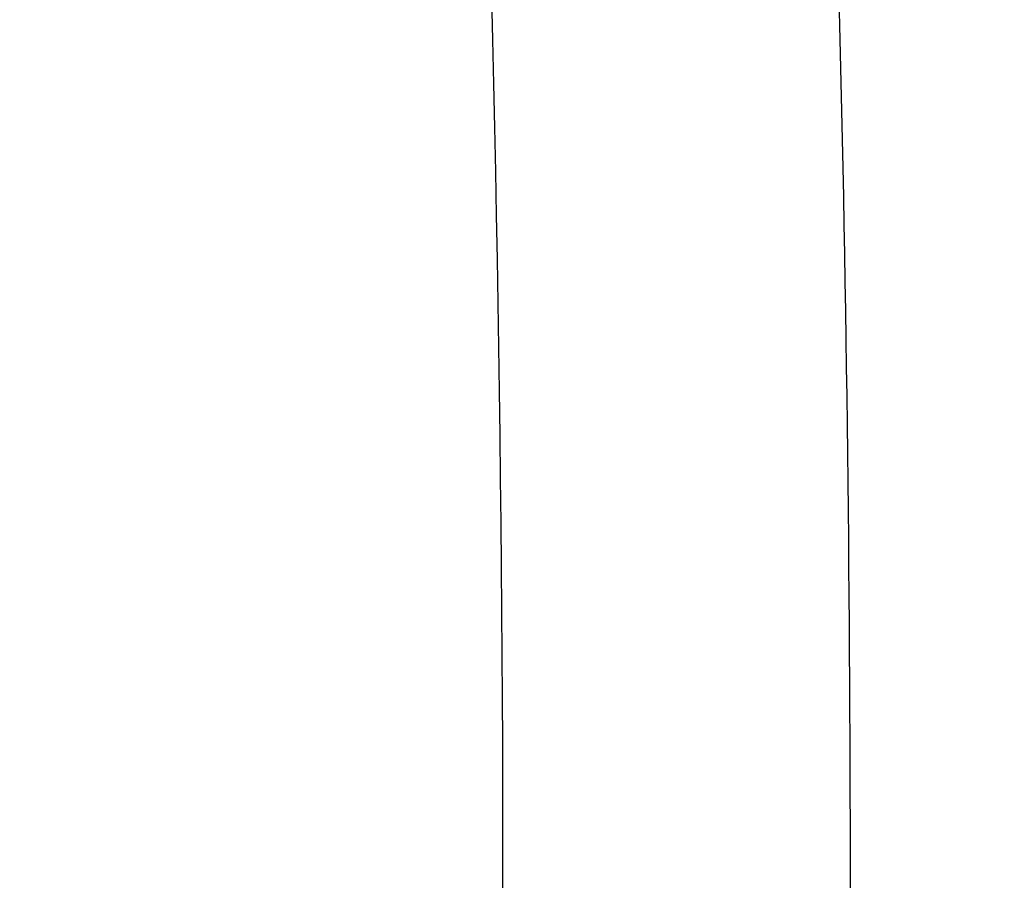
# Model space of a CAD drawing. Header units: millimetres. Extents: x 0 to 297, y 0 to 210.
# Tile 35 of 256: x 146.2165 to 146.2274, y 91.07027 to 91.0798. Entities that reach past the tile are written whole.
import ezdxf

# ---------------------------------------------------------------- set-up
doc = ezdxf.new("R2010")
doc.units = ezdxf.units.MM
doc.header["$LTSCALE"] = 16.335
doc.layers.get('0').update_dxf_attribs({"linetype": 'CONTINUOUS'})
for name, color, linetype in [('01_GLOBAL', 7, 'CONTINUOUS'), ('INTFCLR_1', 7, 'CONTINUOUS'), ('INTFCLR_144815', 7, 'CONTINUOUS')]:
    doc.layers.add(name, color=color, linetype=linetype)

msp = doc.modelspace()

# ---------------------------------------------------------------- linework, layer by layer
at = {"color": 7, "linetype": 'Continuous'}
msp.add_circle((146.8548034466, 92.13446435), 2.66, dxfattribs=at)
at = {"color": 9, "linetype": 'Continuous'}
msp.add_arc((146.8548034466, 92.13446435), 2.6259090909, 182.9674534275, 267.0325465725, dxfattribs=at)
at = {"layer": '01_GLOBAL', "color": 7, "linetype": 'Continuous'}
msp.add_circle((146.8548034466, 92.13446435), 2.695, dxfattribs=at)
at = {"layer": 'INTFCLR_1', "color": 6, "linetype": 'Continuous'}
for radius in [0.4224162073, 0.4014439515]:
    msp.add_arc((145.8396077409, 91.0702686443), radius, 270, 90.00000002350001, dxfattribs=at)
at = {"layer": 'INTFCLR_1', "color": 9, "linetype": 'Continuous'}
msp.add_arc((145.8396077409, 91.0702686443), 0.3860864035, 358.5013841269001, 1.4986159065, dxfattribs=at)
for points, knots in [([(146.215167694, 90.9396470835), (146.2159987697, 90.9419085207), (146.2176274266, 90.946474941), (146.2207305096, 90.9557355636), (146.2257654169, 90.97235802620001), (146.2304341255, 90.99186806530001), (146.2335169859, 91.0093050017), (146.2348129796, 91.0182086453), (146.2354818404, 91.02335838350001), (146.2370256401, 91.0362869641), (146.2386297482, 91.0583777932), (146.2383725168, 91.0844410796), (146.2371603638, 91.1013312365), (146.2363978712, 91.10913017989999), (146.2358364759, 91.11431722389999), (146.2341019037, 91.1283170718), (146.2301634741, 91.1507347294), (146.2244881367, 91.17262139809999), (146.2204287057, 91.18561168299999), (146.2189019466, 91.1902581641), (146.2165792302, 91.19710265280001), (146.2113391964, 91.2114121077), (146.2022901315, 91.2324139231), (146.191984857, 91.25225539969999), (146.1848007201, 91.2644679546), (146.1814430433, 91.2699042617), (146.1792124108, 91.2734478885), (146.1731796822, 91.2827676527), (146.1630706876, 91.2970711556), (146.1490288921, 91.31448381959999), (146.1371354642, 91.3275359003), (146.1288272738, 91.33587871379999), (146.1242335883, 91.3402958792), (146.1178598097, 91.34625301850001), (146.1089384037, 91.3540531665), (146.0992814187, 91.3616216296), (146.0931582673, 91.3659756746), (146.0901748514, 91.36797805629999), (146.0877179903, 91.3695554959), (146.0855301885, 91.370872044), (146.0836031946, 91.37188306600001), (146.0825200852, 91.3723860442), (146.0816575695, 91.37269367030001), (146.0810609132, 91.3728329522), (146.0805598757, 91.3727572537), (146.0804622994, 91.37228572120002), (146.0807027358, 91.3717645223), (146.0811202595, 91.37104224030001), (146.0817948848, 91.3701330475), (146.0826939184, 91.36902450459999), (146.0838249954, 91.3677243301), (146.0851758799, 91.36623182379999), (146.086740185, 91.3645487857), (146.0892045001, 91.3619398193), (146.0927127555, 91.3582725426), (146.0992604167, 91.35140180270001), (146.106411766, 91.3436935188), (146.1129263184, 91.3363261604), (146.1169531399, 91.331641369), (146.123428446, 91.3239507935), (146.1333417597, 91.31148785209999), (146.1463378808, 91.2933556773), (146.155744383, 91.27855323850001), (146.1619029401, 91.26801686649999), (146.1660815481, 91.2606062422), (146.1732904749, 91.2470796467), (146.1829180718, 91.22665319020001), (146.189559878, 91.2096229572), (146.192649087, 91.2007931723)], [0, 0, 0, 0, 0.0103790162, 0.0208837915, 0.0420711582, 0.08518389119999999, 0.1071959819, 0.1183353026, 0.1239410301, 0.1295663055, 0.1744258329, 0.2192337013, 0.2417180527, 0.2473539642, 0.2529903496, 0.2641931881, 0.3081223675, 0.3509244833, 0.3614867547, 0.3667496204, 0.3719934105, 0.3926231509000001, 0.4323812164, 0.470412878, 0.488854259, 0.4934078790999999, 0.4979383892, 0.5068921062, 0.5412323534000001, 0.5733304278, 0.6031976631, 0.6172528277, 0.6240454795, 0.630650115, 0.6548352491, 0.6750685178, 0.6834752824, 0.6871962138, 0.6905460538, 0.6960524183, 0.6981915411, 0.6999110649, 0.7012078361, 0.7020914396, 0.7026255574, 0.7031007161, 0.7038824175, 0.7050749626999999, 0.7066970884, 0.7087489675, 0.7112252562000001, 0.7141187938, 0.7174211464, 0.7211233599, 0.729578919, 0.7392839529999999, 0.762009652, 0.7748693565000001, 0.7816473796, 0.7886214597, 0.8181786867, 0.8502212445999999, 0.8846823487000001, 0.8936821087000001, 0.9027944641, 0.9213301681, 0.9597016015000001, 1, 1, 1, 1]), ([(146.0853256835, 91.3712686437), (146.0858354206, 91.3712685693), (146.0884302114, 91.37024205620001), (146.0914097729, 91.3684995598), (146.094679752, 91.36644225), (146.0977098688, 91.3644452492), (146.1039326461, 91.360106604), (146.1137472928, 91.3525690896), (146.1228234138, 91.3447983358), (146.1293077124, 91.3388643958), (146.1339781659, 91.33446754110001), (146.1424222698, 91.3261670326), (146.1545124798, 91.3131819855), (146.1687911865, 91.29585634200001), (146.1790766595, 91.28161812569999), (146.1852148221, 91.2723404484), (146.1874832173, 91.2688147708), (146.1908964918, 91.263408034), (146.1981971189, 91.2512666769), (146.2086731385, 91.2315369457), (146.2178781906, 91.21064109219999), (146.2232089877, 91.19640184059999), (146.2255710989, 91.18959322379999), (146.227123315, 91.18497242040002), (146.2312489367, 91.17205880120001), (146.2370185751, 91.1502981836), (146.2410247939, 91.1279970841), (146.242788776, 91.1140716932), (146.2433595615, 91.1089133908), (146.2441347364, 91.1011583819), (146.2453671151, 91.08436335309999), (146.2456287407, 91.058442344), (146.2439975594, 91.03647449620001), (146.2424282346, 91.02361998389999), (146.2417481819, 91.0184987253), (146.2404303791, 91.0096435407), (146.2372949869, 90.9922981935), (146.2325471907, 90.97289442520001), (146.2274296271, 90.95636879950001), (146.2242749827, 90.9471599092), (146.2226192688, 90.94261896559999), (146.2217743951, 90.9403701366)], [0, 0, 0, 0, 0.0031306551, 0.0166311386, 0.0214593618, 0.0268204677, 0.03892666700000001, 0.0680356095, 0.1027865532, 0.1122690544, 0.1220182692, 0.1421808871, 0.1849821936, 0.2309157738, 0.2799873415, 0.2927705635, 0.2992370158, 0.3057352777, 0.3320402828, 0.3862318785, 0.4428084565, 0.4721382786, 0.4795908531, 0.487069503, 0.5020757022, 0.562848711, 0.6251729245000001, 0.641061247, 0.6490543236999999, 0.6570463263, 0.6889269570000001, 0.7524525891, 0.8160592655, 0.8240370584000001, 0.8319876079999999, 0.8477879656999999, 0.8790177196, 0.9402188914, 0.9703170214, 0.9852457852, 1, 1, 1, 1]), ([(146.0853256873, 90.7692686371), (146.0851880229, 90.76926865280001), (146.0848509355, 90.76933511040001), (146.0848682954, 90.76994105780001), (146.0852289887, 90.7705644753), (146.0858526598, 90.7714910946), (146.0868032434, 90.7726443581), (146.0886356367, 90.7747215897), (146.090803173, 90.7769929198), (146.093215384, 90.77947858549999), (146.0959839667, 90.7823063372), (146.1017014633, 90.78813019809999), (146.1087122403, 90.79541364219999), (146.1151564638, 90.8024097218), (146.1186445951, 90.80629812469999), (146.1207113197, 90.8086358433), (146.1261908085, 90.8148966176), (146.1356953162, 90.82630389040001), (146.1488811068, 90.8438006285), (146.1596415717, 90.8598377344), (146.1664241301, 90.87098636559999), (146.1695721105, 90.8763942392), (146.1716900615, 90.88010002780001), (146.1775256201, 90.8906021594), (146.1865751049, 90.9085978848), (146.1953782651, 90.9295730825), (146.2008882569, 90.9449633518), (146.2034958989, 90.9529350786), (146.2049438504, 90.9575818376), (146.2085119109, 90.96942638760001), (146.2137695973, 90.9900678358), (146.2180725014, 91.0149384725), (146.2199207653, 91.0314342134), (146.2205908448, 91.0391798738), (146.2209875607, 91.0443838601), (146.221855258, 91.0586438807), (146.2220882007, 91.0819731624), (146.2204334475, 91.1052178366), (146.2187124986, 91.1193111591), (146.218008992, 91.1244278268), (146.2168850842, 91.13203296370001), (146.2140893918, 91.1481570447), (146.2084266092, 91.17229781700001), (146.202482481, 91.1910654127), (146.1992099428, 91.20019722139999)], [0, 0, 0, 0, 0.0008731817, 0.001718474, 0.0032338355, 0.0055641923, 0.008732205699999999, 0.0127298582, 0.0231213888, 0.0286463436, 0.0346993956, 0.04822263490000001, 0.0804125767, 0.0988155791, 0.1085508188, 0.1135449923, 0.1186070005, 0.1613231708, 0.2076862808, 0.2575123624, 0.2837454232, 0.2904461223, 0.2972015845, 0.3108183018, 0.3666504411, 0.4248609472, 0.4549769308, 0.4703146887, 0.4780576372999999, 0.4858477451, 0.5487776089, 0.6130123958, 0.6457680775, 0.6540347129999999, 0.6623246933, 0.6788711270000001, 0.74464742, 0.8101273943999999, 0.8265053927, 0.8346996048, 0.8428861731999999, 0.8752668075, 0.9384714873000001, 1, 1, 1, 1])]:
    msp.add_open_spline(points, degree=3, knots=knots, dxfattribs=at)
at = {"layer": 'INTFCLR_1', "color": 6, "linetype": 'Continuous'}
for points, knots in [([(146.1150652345, 91.3712686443), (146.1142109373, 91.3712686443), (146.1157546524, 91.3683280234), (146.1170803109, 91.3667058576), (146.1192467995, 91.3638593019), (146.1219201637, 91.3606396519), (146.125337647, 91.3565305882), (146.129332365, 91.3517587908), (146.1336170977, 91.3465688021), (146.1378478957, 91.3413533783), (146.1417862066, 91.33638567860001), (146.1454017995, 91.33172329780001), (146.1486896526, 91.3273866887), (146.1516611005, 91.3233827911), (146.1543369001, 91.3197024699), (146.156743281, 91.3163299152), (146.1589048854, 91.3132456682), (146.1608385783, 91.3104414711), (146.1625660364, 91.3078989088), (146.1641084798, 91.30559694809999), (146.165490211, 91.30350884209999), (146.1667189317, 91.3016311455), (146.1678098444, 91.29994672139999), (146.1687779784, 91.29843810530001), (146.1696459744, 91.2970741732), (146.1706214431, 91.29552968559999), (146.171753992, 91.2937197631), (146.1728766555, 91.29190262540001), (146.1738510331, 91.2903096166), (146.1746912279, 91.2889253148), (146.1756155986, 91.2873892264), (146.1766371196, 91.2856754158), (146.1777643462, 91.28376355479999), (146.1790081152, 91.2816276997), (146.1803754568, 91.2792474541), (146.181880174, 91.2765877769), (146.1835347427, 91.2736124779), (146.1853542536, 91.27027563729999), (146.1873580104, 91.2665190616), (146.1895596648, 91.26228659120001), (146.1919715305, 91.2575132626), (146.194608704, 91.25211957), (146.1974929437, 91.24599442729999), (146.200642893, 91.2390039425), (146.2040752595, 91.23097719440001), (146.207802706, 91.22170867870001), (146.2118351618, 91.2109047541), (146.2161179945, 91.1983172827), (146.2203681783, 91.1842931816), (146.2242872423, 91.1694234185), (146.2276657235, 91.1543820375), (146.2304753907, 91.139299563), (146.2327156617, 91.12423570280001), (146.2343982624, 91.1091881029), (146.2355287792, 91.09419226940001), (146.236117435, 91.07923359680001), (146.2361708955, 91.0643357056), (146.2356951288, 91.04948488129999), (146.2346936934, 91.03468304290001), (146.2331693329, 91.0199420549), (146.2311191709, 91.00523224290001), (146.2285428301, 90.9905732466), (146.2254275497, 90.9759332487), (146.2217708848, 90.96133081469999), (146.2176203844, 90.94696854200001), (146.2132204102, 90.93354429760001), (146.2088852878, 90.9216267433), (146.2048596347, 90.91144843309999), (146.2011587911, 90.9027023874), (146.1977663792, 90.8951298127), (146.1946668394, 90.88853337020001), (146.1918379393, 90.88275133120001), (146.1892594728, 90.8776633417), (146.1869119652, 90.8731715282), (146.1847820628, 90.86920240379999), (146.1828538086, 90.8656918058), (146.1811073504, 90.8625765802), (146.1795253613, 90.85980462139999), (146.1780916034, 90.8573318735), (146.1767959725, 90.85512907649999), (146.1756290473, 90.853169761), (146.1745782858, 90.8514245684), (146.1736278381, 90.8498612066), (146.1727650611, 90.8484544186), (146.1719665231, 90.84716262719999), (146.1711689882, 90.84588214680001), (146.1703111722, 90.8445150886), (146.1693416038, 90.84298277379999), (146.1682509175, 90.8412753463), (146.1670226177, 90.8393723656), (146.1656376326, 90.83725160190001), (146.1640803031, 90.83489670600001), (146.1623329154, 90.8322916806), (146.1603729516, 90.82941522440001), (146.1581781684, 90.826247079), (146.1557236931, 90.8227690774), (146.1529902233, 90.81897164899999), (146.1499514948, 90.81483864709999), (146.1465806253, 90.8103557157), (146.1428687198, 90.80553486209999), (146.1388145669, 90.8003907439), (146.1344498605, 90.7949851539), (146.129996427, 90.7895765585), (146.1258273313, 90.7845911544), (146.1222457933, 90.7802900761), (146.1194492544, 90.7769295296), (146.1171773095, 90.7739602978), (146.1158081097, 90.7722877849), (146.114193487, 90.7692686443), (146.1150652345, 90.7692686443)], [0, 0, 0, 0, 0.0038604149, 0.007501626, 0.0124785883, 0.0188917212, 0.0268498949, 0.0364677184, 0.0470694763, 0.05724446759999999, 0.0668187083, 0.0757144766, 0.08390537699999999, 0.0914099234, 0.09824517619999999, 0.1044667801, 0.1101313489, 0.1152642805, 0.1198589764, 0.1240215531, 0.1277856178, 0.1311734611, 0.1341617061, 0.1368541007, 0.1392736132, 0.1414672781, 0.1451087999, 0.148921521, 0.1511192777, 0.1535471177, 0.1562389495, 0.1592204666, 0.1625628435, 0.1662680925, 0.1703891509, 0.1749670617, 0.1800766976, 0.185772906, 0.1921414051, 0.1993155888, 0.2073311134, 0.2163077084, 0.2264451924, 0.2379233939, 0.2509534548, 0.2658909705, 0.2830621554, 0.3030578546, 0.3259639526, 0.3492662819, 0.3725305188, 0.395610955, 0.4185782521, 0.4413347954, 0.4640172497, 0.4865192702, 0.5089682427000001, 0.5313242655, 0.5536477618, 0.5759939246, 0.5982772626, 0.6207472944, 0.6432362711, 0.6658996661, 0.6887559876, 0.7107777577, 0.7297237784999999, 0.7460531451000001, 0.7602331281, 0.7726347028, 0.7835467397, 0.7931663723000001, 0.8017211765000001, 0.8093215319, 0.8160683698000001, 0.8220757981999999, 0.8274205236, 0.83220661, 0.8364980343, 0.8403367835, 0.8437547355, 0.8468031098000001, 0.8495420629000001, 0.8520223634, 0.8542604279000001, 0.8564046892, 0.8588391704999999, 0.8615533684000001, 0.8645986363, 0.8679945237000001, 0.8717882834, 0.8760445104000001, 0.8807522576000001, 0.8859628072, 0.8917731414, 0.8981681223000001, 0.9051985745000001, 0.9129160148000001, 0.9213486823, 0.930543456, 0.9404096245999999, 0.9509435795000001, 0.9619432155, 0.9720502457, 0.9803711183, 0.9870628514, 0.9922716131, 0.9960607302, 1, 1, 1, 1]), ([(146.1150652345, 90.7692686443), (146.1160387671, 90.7692686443), (146.1177271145, 90.7704064), (146.1203228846, 90.771969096), (146.1232989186, 90.77413160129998), (146.1269787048, 90.7769491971), (146.1313602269, 90.7805465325), (146.136189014, 90.7847397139), (146.1410884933, 90.7892225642), (146.14571304, 90.7936536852), (146.1499506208, 90.7978758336), (146.1538079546, 90.8018604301), (146.1573032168, 90.80558744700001), (146.1604624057, 90.80905244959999), (146.1633068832, 90.8122543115), (146.1658602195, 90.8151952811), (146.1681553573, 90.81789510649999), (146.1702110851, 90.8203595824), (146.1720499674, 90.82260144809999), (146.1736917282, 90.82463420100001), (146.175161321, 90.82647923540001), (146.1764960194, 90.8281758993), (146.177810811, 90.8298661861), (146.1792115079, 90.8316888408), (146.1806985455, 90.83365031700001), (146.1821699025, 90.8356187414), (146.183615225, 90.8375779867), (146.1851191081, 90.83964462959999), (146.1867839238, 90.8419668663), (146.1886446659, 90.84460610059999), (146.1907239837, 90.84761283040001), (146.1930437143, 90.8510418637), (146.1956231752, 90.8549500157), (146.1984823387, 90.8594072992), (146.2016518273, 90.86451166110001), (146.2051614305, 90.8703758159), (146.209038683, 90.87713741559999), (146.2133125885, 90.8849785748), (146.2180078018, 90.8941127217), (146.2231555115, 90.90485947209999), (146.2286552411, 90.91737178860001), (146.2341538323, 90.9312565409), (146.2392951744, 90.9458956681), (146.2438614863, 90.9607345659), (146.2478132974, 90.9756282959), (146.2511637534, 90.9905608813), (146.2539112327, 91.0054533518), (146.2560779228, 91.020346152), (146.2576685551, 91.0351758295), (146.2586982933, 91.04996599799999), (146.2591763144, 91.0647019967), (146.2591102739, 91.07938636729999), (146.2585051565, 91.0940278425), (146.2573642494, 91.1086171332), (146.2556872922, 91.1231604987), (146.2534729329, 91.1376558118), (146.2507211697, 91.1520808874), (146.2474209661, 91.1664680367), (146.2435667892, 91.18079923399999), (146.239139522, 91.1950910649), (146.234151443, 91.20927087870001), (146.2288018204, 91.2228037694), (146.2234345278, 91.2350612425), (146.218408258, 91.24561069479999), (146.2138248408, 91.25458398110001), (146.2096571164, 91.2622864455), (146.2058775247, 91.2689320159), (146.2024553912, 91.2746998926), (146.1993628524, 91.27972662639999), (146.196567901, 91.2841272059), (146.1940471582, 91.2879852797), (146.1917761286, 91.291377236), (146.189737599, 91.2943570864), (146.1879066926, 91.29698229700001), (146.18627007, 91.2992900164), (146.1848016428, 91.3013303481), (146.183482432, 91.3031394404), (146.182221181, 91.3048484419), (146.1809100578, 91.3066048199), (146.1794654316, 91.30851560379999), (146.1779774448, 91.3104564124), (146.1764846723, 91.31237679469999), (146.1749729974, 91.3142966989), (146.1733137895, 91.3163746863), (146.1714604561, 91.3186595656), (146.1693845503, 91.3211749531), (146.1670661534, 91.32393152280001), (146.1644777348, 91.32694376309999), (146.1615962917, 91.33021938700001), (146.1583918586, 91.3337681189), (146.154841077, 91.33758842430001), (146.1509238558, 91.34167085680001), (146.1466153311, 91.3459997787), (146.1419164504, 91.35053715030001), (146.1369054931, 91.3551583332), (146.1319289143, 91.35951049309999), (146.1273729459, 91.3632762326), (146.1235388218, 91.3662278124), (146.1204516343, 91.36848349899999), (146.1177826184, 91.37009623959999), (146.1160568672, 91.3712686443), (146.1150652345, 91.3712686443)], [0, 0, 0, 0, 0.0042187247, 0.0081401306, 0.0133978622, 0.0200459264, 0.0282638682, 0.0379443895, 0.0477615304, 0.05703690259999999, 0.0656973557, 0.0736821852, 0.0810680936, 0.0878383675, 0.0940009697, 0.0996271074, 0.1047154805, 0.1093563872, 0.1135342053, 0.1172803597, 0.1206792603, 0.1237557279, 0.1266349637, 0.1299589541, 0.1337168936, 0.1373013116, 0.1406085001, 0.1442672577, 0.148377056, 0.1529904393, 0.1582606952, 0.164218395, 0.1709303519, 0.1785521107, 0.1871652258, 0.1969659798, 0.2081658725, 0.2209392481, 0.2356613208, 0.2526660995, 0.2725685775, 0.2948769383, 0.3173640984, 0.3397873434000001, 0.3621386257, 0.3841211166, 0.4060891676, 0.4277469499, 0.4493218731, 0.470705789, 0.4919793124, 0.5131981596, 0.5343255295, 0.5554668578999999, 0.5765984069, 0.5977513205, 0.6189954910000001, 0.6402209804, 0.6617015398, 0.6832900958, 0.7050415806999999, 0.7268239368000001, 0.7463339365, 0.7630160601, 0.7774553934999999, 0.7899931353, 0.8009638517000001, 0.8105830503, 0.8190545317, 0.8265380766, 0.8331730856, 0.8390248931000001, 0.8442268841, 0.8488182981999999, 0.8528943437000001, 0.8564866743, 0.8597116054, 0.8625968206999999, 0.8656908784, 0.8692094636, 0.8729771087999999, 0.8762884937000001, 0.879749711, 0.8835661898, 0.8878115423, 0.8924986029, 0.8976989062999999, 0.9034198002, 0.9097088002, 0.9166034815, 0.9241390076, 0.9323094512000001, 0.9411199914, 0.9506041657, 0.9606137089, 0.9706541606, 0.9792553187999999, 0.9862062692, 0.9916647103, 0.9957028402, 1, 1, 1, 1])]:
    msp.add_open_spline(points, degree=3, knots=knots, dxfattribs=at)
at = {"layer": 'INTFCLR_144815', "color": 6, "linetype": 'Continuous'}
for radius in [0.4466793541, 0.4256665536]:
    msp.add_circle((145.8396077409, 91.0702686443), radius, dxfattribs=at)
for radius, start, end in [(0.6157754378, 313.9937911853, 154.5150993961), (0.5947754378, 312.9543589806, 154.5144414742), (0.5751005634, 282.2440355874, 71.2863570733), (0.4537777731, 308.490992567, 51.50900743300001)]:
    msp.add_arc((145.8396077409, 91.0702686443), radius, start, end, dxfattribs=at)
at = {"layer": 'INTFCLR_144815', "color": 9, "linetype": 'Continuous'}
for centre, radius, start, end in [((145.8396077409, 91.0702686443), 0.5712784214, 292.4997540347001, 54.0964566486), ((145.8396102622, 91.0702698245), 0.5153523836, 292.4997540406, 54.09645665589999), ((145.8396077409, 91.0702686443), 0.450734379, 313.8592910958, 46.1407088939)]:
    msp.add_arc(centre, radius, start, end, dxfattribs=at)
at = {"layer": 'INTFCLR_144815', "color": 6, "linetype": 'Continuous'}
for points, knots in [([(146.2625648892, 91.0702686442), (146.2625648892, 91.0724684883), (146.262532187, 91.0768687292), (146.2623850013, 91.08346881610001), (146.2621395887, 91.09006891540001), (146.2617957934, 91.0966690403), (146.2613534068, 91.1032690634), (146.2608121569, 91.10986895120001), (146.260171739, 91.11646838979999), (146.2594317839, 91.123067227), (146.2585919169, 91.1296649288), (146.2576516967, 91.13626118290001), (146.2566107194, 91.14285515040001), (146.2554685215, 91.14944622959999), (146.2542247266, 91.1560332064), (146.2528788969, 91.1626151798), (146.2514307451, 91.1691905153), (146.2498799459, 91.1757578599), (146.2482264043, 91.18231502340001), (146.2464700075, 91.1888601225), (146.2446109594, 91.1953903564), (146.2426494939, 91.20190318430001), (146.240586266, 91.20839506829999), (146.2384220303, 91.2148626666), (146.2361580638, 91.2213016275), (146.2337958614, 91.2277076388), (146.2313375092, 91.2340755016), (146.2287855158, 91.2403997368), (146.2261430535, 91.24667412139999), (146.223413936, 91.2528919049), (146.2206027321, 91.25904570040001), (146.2177148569, 91.2651274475), (146.2147566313, 91.2711284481), (146.2117353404, 91.27703939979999), (146.2086592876, 91.28285042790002), (146.2055378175, 91.2885511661), (146.2023813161, 91.29413085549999), (146.1992011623, 91.29957850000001), (146.1960096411, 91.3048830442), (146.1928197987, 91.3100336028), (146.1896452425, 91.3150197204), (146.1864998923, 91.3198316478), (146.1833976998, 91.3244606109), (146.1803523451, 91.32889905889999), (146.1773769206, 91.3331408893), (146.1744836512, 91.33718159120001), (146.1716836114, 91.34101837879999), (146.1689866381, 91.3446500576), (146.1664013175, 91.3480768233), (146.1639350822, 91.3512999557), (146.1615937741, 91.3543222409), (146.1593814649, 91.35714805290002), (146.1573002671, 91.3597834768), (146.1553509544, 91.36223545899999), (146.1535333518, 91.3645113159), (146.1518468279, 91.3666181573), (146.1502903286, 91.36856289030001), (146.148862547, 91.37035208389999), (146.1475620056, 91.3719918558), (146.1463872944, 91.3734878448), (146.1453367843, 91.3748448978), (146.1444092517, 91.3760686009), (146.1436017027, 91.3771608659), (146.1429160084, 91.3781339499), (146.1423391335, 91.37896735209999), (146.1418093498, 91.3798985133), (146.141227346, 91.3805648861), (146.1412445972, 91.3817629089), (146.1415550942, 91.3817685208)], [0, 0, 0, 0, 0.0193188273, 0.0386418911, 0.05797372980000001, 0.0773181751, 0.0966800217, 0.1160624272, 0.1354702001, 0.1549057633, 0.1743738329, 0.1938759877, 0.2134167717, 0.2329964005, 0.2526187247, 0.2722829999, 0.2919923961, 0.3117443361, 0.3315407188, 0.3513772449, 0.37125414, 0.391164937, 0.4111075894, 0.4310729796, 0.4510561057, 0.4710451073, 0.4910305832, 0.5109984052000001, 0.5309330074, 0.5508166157, 0.5706284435, 0.590344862, 0.6099392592, 0.6293819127, 0.6486401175, 0.6676780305, 0.6864570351, 0.7049360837, 0.7230721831, 0.7408210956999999, 0.7581383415, 0.7749801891, 0.7913047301, 0.8070730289, 0.822250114, 0.8368060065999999, 0.8507161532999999, 0.8639624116, 0.8765312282, 0.8884132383, 0.8996029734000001, 0.9101049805, 0.9199296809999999, 0.9290934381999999, 0.9376135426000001, 0.9455077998, 0.9527934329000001, 0.9594885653, 0.9656100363, 0.9711731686, 0.9761922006, 0.9806816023, 0.9846553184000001, 0.9881278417, 0.9911127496, 0.9936230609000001, 0.9972727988, 1, 1, 1, 1]), ([(146.1515348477, 90.7587687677), (146.1512150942, 90.7587746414), (146.1512119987, 90.7600070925), (146.1517859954, 90.7606977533), (146.1523169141, 90.7616585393), (146.1528921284, 90.7625183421), (146.1535763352, 90.7635215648), (146.1543814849, 90.7646472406), (146.15530592, 90.76590779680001), (146.1563525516, 90.76730531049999), (146.1575225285, 90.7688454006), (146.1588179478, 90.7705337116), (146.1602417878, 90.77237807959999), (146.1617966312, 90.7743862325), (146.1634827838, 90.7765637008), (146.1652973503, 90.7789125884), (146.1672357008, 90.7814334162), (146.169295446, 90.7841302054), (146.1714790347, 90.7870140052), (146.1737896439, 90.7900978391), (146.1762240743, 90.7933873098), (146.1787743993, 90.79688231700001), (146.1814309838, 90.80058082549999), (146.1841860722, 90.80448380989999), (146.1870298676, 90.8085896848), (146.1899514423, 90.8128953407), (146.1929388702, 90.81739609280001), (146.195979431, 90.82208572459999), (146.1990598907, 90.82695665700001), (146.2021667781, 90.832000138), (146.2052866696, 90.837206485), (146.2084064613, 90.8425653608), (146.2115136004, 90.84806604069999), (146.2145962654, 90.85369765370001), (146.2176434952, 90.85944939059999), (146.2206452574, 90.86531064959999), (146.2235925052, 90.87127120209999), (146.2264771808, 90.8773212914), (146.2292921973, 90.88345171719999), (146.2320314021, 90.88965389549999), (146.2346894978, 90.8959198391), (146.2372619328, 90.9022420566), (146.2397453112, 90.90861474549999), (146.2421317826, 90.9150191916), (146.2444188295, 90.9214479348), (146.2466074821, 90.92790255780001), (146.2487002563, 90.9343910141), (146.2506975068, 90.9409155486), (146.2525965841, 90.9474680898), (146.2543963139, 90.95404485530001), (146.2560946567, 90.9606375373), (146.2576905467, 90.9672398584), (146.2591843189, 90.9738506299), (146.2605765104, 90.98046966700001), (146.2618676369, 90.9870969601), (146.2630580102, 90.99373176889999), (146.2641477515, 91.00037227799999), (146.2651369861, 91.0070162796), (146.2660260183, 91.0136624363), (146.2668152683, 91.02031037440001), (146.2675051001, 91.0269596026), (146.2680958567, 91.03360976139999), (146.2685878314, 91.0402603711), (146.2689813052, 91.04691137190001), (146.269276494, 91.05356251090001), (146.2694735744, 91.0602138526), (146.2695726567, 91.0668651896), (146.2695738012, 91.07351660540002), (146.2694770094, 91.08016791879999), (146.2692822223, 91.0868192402), (146.2689893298, 91.0934703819), (146.2685981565, 91.1001213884), (146.2681084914, 91.10677196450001), (146.2675200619, 91.1134219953), (146.2668325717, 91.12007108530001), (146.2660456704, 91.1267189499), (146.2651589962, 91.1333650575), (146.2641721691, 91.140008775), (146.2630848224, 91.1466492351), (146.2618965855, 91.1532855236), (146.2606070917, 91.1599166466), (146.2592161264, 91.1665408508), (146.2577236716, 91.1731557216), (146.25612979, 91.17975889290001), (146.2544344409, 91.1863486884), (146.2526374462, 91.19292404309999), (146.2507388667, 91.199483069), (146.2487392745, 91.2060224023), (146.2466397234, 91.21253772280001), (146.2444415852, 91.21902445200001), (146.2421464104, 91.2254781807), (146.2397562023, 91.2318939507), (146.2372735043, 91.23826617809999), (146.2347014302, 91.24458873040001), (146.2320437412, 91.2508548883), (146.2293049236, 91.2570573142), (146.2264902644, 91.2631880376), (146.2236059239, 91.2692384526), (146.220658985, 91.2751993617), (146.2176574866, 91.2810610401), (146.2146104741, 91.2868132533), (146.211527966, 91.2924454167), (146.2084209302, 91.29794670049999), (146.2053011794, 91.3033062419), (146.2021812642, 91.3085133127), (146.1990742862, 91.31355757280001), (146.1959936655, 91.31842933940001), (146.1929528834, 91.3231198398), (146.189965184, 91.32762147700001), (146.187043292, 91.3319280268), (146.1841991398, 91.3360347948), (146.1814436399, 91.339938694), (146.1787864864, 91.34363828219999), (146.1762360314, 91.34713370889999), (146.1737992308, 91.3504265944), (146.1714816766, 91.35351982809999), (146.1692876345, 91.3564173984), (146.1672201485, 91.3591241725), (146.1652811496, 91.36164570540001), (146.1634716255, 91.36398800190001), (146.1617917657, 91.3661573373), (146.1602410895, 91.3681601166), (146.1588186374, 91.3700026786), (146.1575230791, 91.3716911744), (146.1563528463, 91.37323156), (146.1553062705, 91.3746291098), (146.1543814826, 91.3758897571), (146.1535770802, 91.37701559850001), (146.1528902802, 91.3780187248), (146.1523225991, 91.3788790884), (146.1518630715, 91.37966964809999), (146.151402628, 91.3804116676), (146.1510534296, 91.3817596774), (146.1515348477, 91.3817685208)], [0, 0, 0, 0, 0.0014103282, 0.0032894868, 0.0045784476, 0.006109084, 0.0078878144, 0.009921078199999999, 0.0122159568, 0.0147800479, 0.0176210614, 0.0207450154, 0.0241645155, 0.0278962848, 0.0319450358, 0.0363094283, 0.0409856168, 0.0459681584, 0.0512740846, 0.0569372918, 0.0629614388, 0.06932079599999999, 0.0760170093, 0.0830428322, 0.09038864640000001, 0.09804223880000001, 0.1059886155, 0.1142106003, 0.1226891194, 0.1314036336, 0.1403327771, 0.1494548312, 0.1587482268, 0.1681920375, 0.1777662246, 0.1874518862, 0.1972313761, 0.2070885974, 0.2170088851, 0.2269790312, 0.2369874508, 0.247023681, 0.2570780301, 0.2671479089, 0.2771627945, 0.2871678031, 0.297203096, 0.3072268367, 0.3172573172, 0.3272873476, 0.3372951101, 0.3472786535, 0.3572404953, 0.3671820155, 0.3771057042, 0.38701475, 0.3969071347, 0.4067804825, 0.4166362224, 0.4264761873, 0.4363022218, 0.4461151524, 0.4559173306, 0.4657100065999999, 0.4754958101, 0.4852761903, 0.4950537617, 0.5048299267, 0.514607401, 0.5243876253, 0.5341732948, 0.5439658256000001, 0.5537677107, 0.5635801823, 0.5734055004, 0.5832449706, 0.5931003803, 0.6029729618, 0.6128636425, 0.6227732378, 0.6327028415, 0.6426530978, 0.6526214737, 0.6626060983, 0.6726078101, 0.6826271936, 0.6926651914, 0.7027189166, 0.7127821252, 0.7228511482, 0.7329216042, 0.7429877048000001, 0.7530428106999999, 0.7630790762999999, 0.7730874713, 0.7830577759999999, 0.7929782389, 0.8028356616, 0.8126154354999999, 0.8223014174, 0.8318761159, 0.8413205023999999, 0.8506146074, 0.8597374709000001, 0.8686675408, 0.8773831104, 0.8858627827, 0.8940860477, 0.9020337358, 0.9096886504, 0.9170358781, 0.9240630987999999, 0.9307608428, 0.9371226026, 0.9431446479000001, 0.9488258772, 0.9541674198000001, 0.9591725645, 0.9638462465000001, 0.9681947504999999, 0.9722253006, 0.9759458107, 0.979364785, 0.9824904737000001, 0.9853313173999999, 0.9878955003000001, 0.9901906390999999, 0.9922241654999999, 0.994002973, 0.9955336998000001, 0.9968227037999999, 0.9978766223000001, 1, 1, 1, 1]), ([(146.1221340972, 91.3712686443), (146.121854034, 91.3712686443), (146.1217650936, 91.3702108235), (146.1224894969, 91.3693788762), (146.123367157, 91.3678782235), (146.1247612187, 91.36609387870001), (146.1265613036, 91.3637862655), (146.128808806, 91.3610382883), (146.13150356, 91.35777147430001), (146.1346511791, 91.3539703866), (146.1382867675, 91.3495479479), (146.1424048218, 91.3444666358), (146.14699477, 91.3386792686), (146.1520315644, 91.33214766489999), (146.1574486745, 91.3248776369), (146.1631935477, 91.3168507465), (146.1691616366, 91.3081205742), (146.17527173, 91.2987121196), (146.1814126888, 91.28870824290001), (146.1874988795, 91.2781675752), (146.1934387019, 91.26717947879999), (146.1991667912, 91.2558081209), (146.2046200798, 91.244134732), (146.2097609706, 91.2322084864), (146.2145518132, 91.2200965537), (146.2189754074, 91.2078325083), (146.2230148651, 91.1954622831), (146.226661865, 91.18301775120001), (146.2299164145, 91.1705130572), (146.2327714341, 91.1579940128), (146.2352383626, 91.1454361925), (146.2373125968, 91.1328888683), (146.2390034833, 91.1203246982), (146.2403109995, 91.1077833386), (146.2412405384, 91.0952555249), (146.2417956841, 91.0827526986), (146.2419187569, 91.0744270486), (146.2419187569, 91.0702686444)], [0, 0, 0, 0, 0.0025344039, 0.005901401, 0.0109295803, 0.0177704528, 0.0265540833, 0.0373505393, 0.04991676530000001, 0.0648695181, 0.0820131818, 0.1017234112, 0.1240566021, 0.1488553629, 0.1763609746, 0.2060970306, 0.2381748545, 0.2720515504, 0.3076064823, 0.3443876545, 0.3821831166, 0.4206251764, 0.4595934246, 0.4987613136, 0.5381325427, 0.5774437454, 0.6167240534, 0.6558745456, 0.6947773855, 0.7336358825, 0.7720551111, 0.8105726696, 0.8487051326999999, 0.8867612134, 0.9246626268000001, 0.9623689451, 1, 1, 1, 1]), ([(146.1616919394, 91.3712686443), (146.1613689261, 91.3712686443), (146.161354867, 91.3700255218), (146.1618990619, 91.3693139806), (146.1624036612, 91.3683331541), (146.1629511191, 91.3674540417), (146.1636029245, 91.3664290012), (146.1643702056, 91.3652789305), (146.1652510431, 91.3639918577), (146.1662478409, 91.3625660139), (146.1673615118, 91.3609958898), (146.1685933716, 91.35927662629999), (146.1699443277, 91.3574028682), (146.1714151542, 91.35536903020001), (146.1730061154, 91.3531695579), (146.1747171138, 91.35079874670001), (146.1765473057, 91.34825122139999), (146.1784952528, 91.3455217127), (146.1805585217, 91.34260561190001), (146.1827337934, 91.3394988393), (146.1850166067, 91.33619825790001), (146.187401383, 91.332701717), (146.1898813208, 91.3290083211), (146.1924484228, 91.32511854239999), (146.1950935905, 91.32103426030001), (146.1978067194, 91.31675882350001), (146.2005768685, 91.3122970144), (146.2033924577, 91.3076549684), (146.2062415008, 91.3028400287), (146.2091118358, 91.2978605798), (146.2119913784, 91.29272580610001), (146.2148683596, 91.2874454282), (146.2177314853, 91.2820295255), (146.2205700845, 91.27648833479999), (146.2233742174, 91.2708320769), (146.2261347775, 91.2650707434), (146.2288435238, 91.2592139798), (146.2314930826, 91.2532710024), (146.2340769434, 91.24725050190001), (146.2365894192, 91.2411606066), (146.2390255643, 91.2350089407), (146.2413812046, 91.22880240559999), (146.2436527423, 91.2225475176), (146.2458372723, 91.21624994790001), (146.2479322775, 91.2099152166), (146.2499358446, 91.2035479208), (146.2518463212, 91.19715263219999), (146.2536625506, 91.1907330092), (146.255383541, 91.184292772), (146.2570086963, 91.17783475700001), (146.2585375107, 91.17136193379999), (146.2599697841, 91.16487642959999), (146.261305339, 91.1583806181), (146.262544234, 91.1518760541), (146.2636865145, 91.1453645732), (146.2647323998, 91.1388472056), (146.265682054, 91.1323253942), (146.2665357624, 91.1257998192), (146.2672937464, 91.1192715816), (146.2679563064, 91.1127410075), (146.2685236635, 91.1062089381), (146.2689960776, 91.09967549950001), (146.2693737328, 91.09314134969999), (146.2696568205, 91.0866064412), (146.2698454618, 91.08007129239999), (146.2699397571, 91.07353577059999), (146.2699397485, 91.0670003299), (146.2698454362, 91.06046482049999), (146.2696567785, 91.053929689), (146.2693736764, 91.0473948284), (146.2689960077, 91.0408607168), (146.2685235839, 91.0343273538), (146.2679562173, 91.0277953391), (146.2672936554, 91.0212648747), (146.2665356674, 91.0147367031), (146.2656819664, 91.0082112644), (146.2647323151, 91.0016895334), (146.263686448, 90.9951723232), (146.2625441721, 90.9886608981), (146.2613053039, 90.982156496), (146.2599697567, 90.975660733), (146.2585375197, 90.9691753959), (146.257008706, 90.96270257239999), (146.2553835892, 90.9562447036), (146.2536625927, 90.949804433), (146.2518464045, 90.94338494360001), (146.2499359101, 90.9369895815), (146.2479323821, 90.9306223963), (146.2458373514, 90.92428757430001), (146.2436528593, 90.9179901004), (146.2413812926, 90.9117351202), (146.2390256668, 90.90552861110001), (146.2365895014, 90.899376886), (146.2340770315, 90.8932869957), (146.2314931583, 90.88726645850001), (146.2288435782, 90.88132342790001), (146.2261348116, 90.875466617), (146.2233742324, 90.86970524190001), (146.2205700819, 90.8640489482), (146.2177314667, 90.8585077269), (146.2148683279, 90.8530918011), (146.2119913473, 90.8478114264), (146.2091118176, 90.84267667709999), (146.2062415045, 90.8376972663), (146.2033924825, 90.8328823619), (146.200576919, 90.82824035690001), (146.1978068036, 90.82377859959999), (146.1950937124, 90.8195032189), (146.1924485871, 90.815418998), (146.1898815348, 90.8115292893), (146.1874016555, 90.8078359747), (146.1850169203, 90.8043394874), (146.1827341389, 90.8010389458), (146.1805588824, 90.7979321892), (146.1784956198, 90.79501609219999), (146.1765476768, 90.7922865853), (146.1747174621, 90.7897390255), (146.1730064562, 90.78736820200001), (146.1714154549, 90.7851686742), (146.1699446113, 90.78313481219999), (146.1685936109, 90.7812609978), (146.1673617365, 90.7795417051), (146.1662480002, 90.7779715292), (146.1652512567, 90.7765456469), (146.1643701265, 90.7752585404), (146.1636036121, 90.7741083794), (146.1629493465, 90.7730834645), (146.1624091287, 90.7722038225), (146.1619724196, 90.7713972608), (146.1615362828, 90.7706337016), (146.1612048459, 90.7692686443), (146.1616919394, 90.7692686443)], [0, 0, 0, 0, 0.0014863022, 0.0034583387, 0.00480742, 0.0064070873, 0.008263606, 0.0103831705, 0.0127725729, 0.0154385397, 0.018388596, 0.0216299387, 0.0251705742, 0.0290176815, 0.0331791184, 0.0376612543, 0.0424708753, 0.0476126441, 0.053091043, 0.05890788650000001, 0.0650637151, 0.071556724, 0.0783824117, 0.08553378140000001, 0.09300120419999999, 0.1007725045, 0.1088330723, 0.1171662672, 0.125753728, 0.1345758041, 0.1436120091, 0.1528416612, 0.1622443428, 0.1717998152, 0.1814887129, 0.1912927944, 0.2011949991, 0.2111795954, 0.2212322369, 0.2313400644, 0.2414915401, 0.251676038, 0.2618853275, 0.272110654, 0.2823462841, 0.2925853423, 0.3028240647, 0.3130572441, 0.3232827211, 0.3334966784, 0.3436983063, 0.353884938, 0.364056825, 0.3742120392, 0.3843517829, 0.3944749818, 0.4045834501, 0.4146764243, 0.4247563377, 0.4348229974, 0.4448791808, 0.4549248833, 0.4649631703, 0.4749943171, 0.4850215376, 0.4950452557, 0.505068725, 0.5150924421, 0.5251196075, 0.5351507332, 0.5451888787, 0.5552345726, 0.5652905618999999, 0.5753571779, 0.5854368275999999, 0.5955298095, 0.6056379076, 0.615761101, 0.6259004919, 0.6360558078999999, 0.6462271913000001, 0.6564139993, 0.6666151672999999, 0.6768294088, 0.6870543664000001, 0.6972879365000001, 0.7075261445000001, 0.7177656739, 0.7280008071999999, 0.7382265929, 0.7484354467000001, 0.7586203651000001, 0.7687717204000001, 0.7788795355, 0.7889322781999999, 0.7989169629, 0.8088192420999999, 0.8186233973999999, 0.8283123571, 0.8378678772, 0.8472706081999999, 0.8565002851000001, 0.8655364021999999, 0.8743584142, 0.8829458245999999, 0.8912789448, 0.8993394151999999, 0.9071106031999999, 0.9145779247, 0.9217291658, 0.9285546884, 0.9350475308, 0.9412033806, 0.9470201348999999, 0.9524985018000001, 0.9576403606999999, 0.9624499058, 0.9669322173, 0.9710936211, 0.9749409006, 0.978481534, 0.9817230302, 0.984673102, 0.9873392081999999, 0.9897286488, 0.9918483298, 0.9937048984, 0.9953046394, 0.9966537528, 0.9977587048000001, 1, 1, 1, 1]), ([(146.270839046, 91.0702686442), (146.270839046, 91.07261615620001), (146.2708026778, 91.0773117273), (146.2706389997, 91.08435450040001), (146.2703661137, 91.0913966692), (146.2699838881, 91.09843787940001), (146.2694921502, 91.1054776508), (146.2688906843, 91.1125154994), (146.2681792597, 91.1195506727), (146.2673576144, 91.12658245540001), (146.2664255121, 91.1336097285), (146.2653827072, 91.14063140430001), (146.2642290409, 91.1476458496), (146.2629643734, 91.1546514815), (146.2615887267, 91.161646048), (146.2601021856, 91.16862733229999), (146.2585050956, 91.1755923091), (146.2567979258, 91.1825379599), (146.2549815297, 91.1894603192), (146.2530569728, 91.1963553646), (146.2510258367, 91.2032180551), (146.2488900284, 91.2100432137), (146.2466520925, 91.21682466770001), (146.2443151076, 91.2235558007), (146.2418829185, 91.2302290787), (146.2393601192, 91.2368363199), (146.2367521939, 91.2433685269), (146.2340656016, 91.2498158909), (146.231307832, 91.2561678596), (146.2284874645, 91.2624131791), (146.2256141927, 91.2685399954), (146.2226988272, 91.2745359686), (146.2197532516, 91.2803884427), (146.2167903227, 91.2860846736), (146.2138237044, 91.29161211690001), (146.2108676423, 91.2969587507), (146.2079367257, 91.30211334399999), (146.2050455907, 91.3070657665), (146.2022085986, 91.31180727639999), (146.1994395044, 91.3163307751), (146.1967511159, 91.3206310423), (146.194155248, 91.3247044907), (146.1916626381, 91.3285490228), (146.1892828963, 91.3321638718), (146.1870237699, 91.3355504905), (146.1848909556, 91.3387125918), (146.1828881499, 91.3416558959), (146.1810177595, 91.3443870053), (146.1792812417, 91.3469128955), (146.1776794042, 91.3492405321), (146.1762125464, 91.35137665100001), (146.1748806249, 91.35332778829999), (146.1736832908, 91.3550995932), (146.17262015, 91.35669870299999), (146.1716900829, 91.35812678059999), (146.1708931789, 91.3593995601), (146.17022483, 91.36048863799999), (146.1695787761, 91.36171278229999), (146.1689756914, 91.3625587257), (146.1687748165, 91.36413347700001), (146.1691690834, 91.36414035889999)], [0, 0, 0, 0, 0.02225245, 0.0445093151, 0.0667750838, 0.0890537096, 0.1113496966, 0.1336661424, 0.1560071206, 0.1783746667, 0.2007723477, 0.2232005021, 0.2456615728, 0.2681539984, 0.2906786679, 0.3132316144, 0.3358115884, 0.3584115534, 0.3810274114, 0.4036483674, 0.4262663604, 0.4488666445, 0.4714362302, 0.493956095, 0.516405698, 0.5387611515, 0.5609948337, 0.5830754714, 0.6049679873, 0.6266337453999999, 0.648030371, 0.6691122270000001, 0.6898308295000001, 0.7101353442, 0.7299737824, 0.7492942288, 0.7680459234, 0.7861801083, 0.8036519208, 0.8204214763, 0.8364545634, 0.8517244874, 0.8662078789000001, 0.8798864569, 0.8927486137, 0.9047971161, 0.9160413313, 0.9264952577, 0.9361748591, 0.945097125, 0.9532791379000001, 0.9607380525, 0.9674902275, 0.9735510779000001, 0.9789355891, 0.9836595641, 0.9877384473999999, 0.9911880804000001, 0.9962621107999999, 1, 1, 1, 1]), ([(146.2915000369, 91.0702686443), (146.2915000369, 91.0747307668), (146.2913603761, 91.0836597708), (146.2907329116, 91.09704892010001), (146.2896849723, 91.1104339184), (146.288214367, 91.12381115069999), (146.2863175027, 91.1371756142), (146.2839919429, 91.1505193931), (146.2812336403, 91.16383047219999), (146.2780413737, 91.1770934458), (146.2744139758, 91.1902873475), (146.2703552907, 91.2033859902), (146.2658713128, 91.21635514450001), (146.2609768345, 91.22915374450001), (146.2556920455, 91.24172989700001), (146.2500508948, 91.2540250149), (146.2440962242, 91.26596767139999), (146.2378895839, 91.27747954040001), (146.2315062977, 91.2884748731), (146.2250357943, 91.2988658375), (146.2185803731, 91.308569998), (146.2122471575, 91.3175136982), (146.2061431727, 91.3256426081), (146.2003622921, 91.33292225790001), (146.1949878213, 91.33934700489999), (146.1900767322, 91.3449283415), (146.1856691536, 91.3496998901), (146.1817857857, 91.3537000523), (146.1784327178, 91.35698725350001), (146.1756088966, 91.3595785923), (146.1733015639, 91.36160173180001), (146.1712894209, 91.36304769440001), (146.1699601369, 91.3641541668), (146.1691690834, 91.36414035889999)], [0, 0, 0, 0, 0.0408499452, 0.0817377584, 0.1226908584, 0.1637418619, 0.2049215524, 0.2462459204, 0.2877224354, 0.329349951, 0.3711123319, 0.4129705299, 0.4548685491, 0.4967167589, 0.5383929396, 0.579731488, 0.6205367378, 0.6605415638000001, 0.6994421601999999, 0.7369113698, 0.7725873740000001, 0.8061275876, 0.8372253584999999, 0.8656390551, 0.8912193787, 0.9139002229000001, 0.9336943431, 0.9506758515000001, 0.9649483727, 0.9766362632, 0.9858655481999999, 0.9927569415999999, 1, 1, 1, 1]), ([(146.2419187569, 91.0702686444), (146.2419187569, 91.06613607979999), (146.2417972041, 91.05786639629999), (146.2412501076, 91.0454639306), (146.2403370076, 91.0330611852), (146.2390551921, 91.0206591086), (146.2374020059, 91.0082597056), (146.2353745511, 90.9958666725), (146.2329686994, 90.9834856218), (146.2301810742, 90.97112470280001), (146.2270107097, 90.95879507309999), (146.2234550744, 90.94651340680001), (146.2195175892, 90.9342992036), (146.2152018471, 90.92217797), (146.2105195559, 90.91018200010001), (146.2054865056, 90.8983497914), (146.2001294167, 90.88672936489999), (146.1944851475, 90.87537681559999), (146.1886034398, 90.864358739), (146.1825493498, 90.85374803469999), (146.1764022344, 90.8436226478), (146.1702548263, 90.83406187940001), (146.1642079, 90.8251386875), (146.1583638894, 90.81691313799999), (146.1528175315, 90.8094256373), (146.1476486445, 90.8026921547), (146.1429171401, 90.7967071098), (146.1386605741, 90.79144619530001), (146.1349015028, 90.7868682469), (146.1316394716, 90.7829304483), (146.1288735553, 90.7795769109), (146.1265811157, 90.7767756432), (146.1247678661, 90.7744523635), (146.1233636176, 90.77265634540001), (146.1224842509, 90.77114967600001), (146.1217601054, 90.7703143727), (146.1218564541, 90.7692686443), (146.1221340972, 90.7692686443)], [0, 0, 0, 0, 0.0373969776, 0.0748305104, 0.1123278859, 0.1499208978, 0.1876426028, 0.2255106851, 0.2635438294, 0.3017616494, 0.3401610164, 0.3787310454, 0.4174490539, 0.4562752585, 0.4951477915, 0.5339633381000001, 0.5726158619, 0.6109244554, 0.6486768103, 0.6856239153, 0.7214601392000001, 0.7558561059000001, 0.7884730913, 0.8189949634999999, 0.8471589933, 0.8727898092, 0.8958085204, 0.9161981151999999, 0.9340282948, 0.9494114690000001, 0.9624736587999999, 0.9733586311, 0.9821878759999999, 0.9890812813, 0.9941468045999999, 0.9974875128, 1, 1, 1, 1])]:
    msp.add_open_spline(points, degree=3, knots=knots, dxfattribs=at)
at = {"layer": 'INTFCLR_144815', "color": 9, "linetype": 'Continuous'}
for points, knots in [([(146.2213747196, 91.3697617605), (146.2228639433, 91.3678099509), (146.224886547, 91.3651655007), (146.2274551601, 91.3617740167), (146.2297308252, 91.3587510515), (146.2341366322, 91.3528302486), (146.2408916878, 91.34346705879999), (146.2494858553, 91.3308906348), (146.2569239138, 91.3192547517), (146.2622409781, 91.31044289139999), (146.2653801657, 91.3050732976), (146.2702521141, 91.2965534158), (146.2775017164, 91.2831046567), (146.2867246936, 91.2641136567), (146.2932109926, 91.24905769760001), (146.2973738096, 91.23854941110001), (146.3001622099, 91.23125017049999), (146.3048954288, 91.2181283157), (146.3110525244, 91.1987669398), (146.3173574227, 91.174612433), (146.3211666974, 91.1558938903), (146.3233109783, 91.1430791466), (146.3246460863, 91.1343341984), (146.3260875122, 91.12330068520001), (146.3272124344, 91.1121904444), (146.3279204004, 91.1032494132), (146.3287845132, 91.08984742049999), (146.3293461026, 91.0697656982), (146.3285394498, 91.04304726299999), (146.3267779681, 91.02310869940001), (146.3251270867, 91.00988940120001), (146.323909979, 91.0011679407), (146.3215031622, 90.98625685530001), (146.3172609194, 90.96552318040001), (146.3109735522, 90.9415039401), (146.3048291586, 90.922214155), (146.3004306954, 90.91003494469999), (146.2983461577, 90.9045333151), (146.2969544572, 90.90092763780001), (146.2931561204, 90.89134884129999), (146.2866802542, 90.8763283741), (146.2774761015, 90.8573842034), (146.2694993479, 90.84258859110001), (146.263827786, 90.83277907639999), (146.2606417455, 90.8274440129), (146.2560993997, 90.81999267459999), (146.2494850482, 90.8096451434), (146.2408832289, 90.7970580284), (146.2341232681, 90.78768873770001), (146.2297158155, 90.7817661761), (146.2274419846, 90.77874583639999), (146.2248787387, 90.7753615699), (146.2228609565, 90.7727234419), (146.2213748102, 90.77077565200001)], [0, 0, 0, 0, 0.0113523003, 0.0153945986, 0.0196724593, 0.0288485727, 0.04952051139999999, 0.0730548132, 0.0992747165, 0.1133659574, 0.1206417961, 0.1280352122, 0.1587481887, 0.1912667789, 0.2256293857, 0.2345212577, 0.2435306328, 0.2617592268, 0.2990180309, 0.3374305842, 0.3771409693, 0.3872950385, 0.3975091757, 0.4180450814, 0.4387403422, 0.4491382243, 0.4595166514, 0.5008391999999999, 0.5419727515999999, 0.5830556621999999, 0.5933356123, 0.6035730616, 0.6237732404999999, 0.6631691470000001, 0.7013781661, 0.7385292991, 0.7567366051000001, 0.761249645, 0.7657337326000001, 0.7746080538, 0.8088969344, 0.8413373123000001, 0.8719692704, 0.886598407, 0.893729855, 0.9007025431, 0.926950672, 0.9505051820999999, 0.9711896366, 0.9803691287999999, 0.9846421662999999, 0.9886711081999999, 1, 1, 1, 1]), ([(146.3148448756, 91.07026869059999), (146.314844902, 91.0791566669), (146.3145399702, 91.0903263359), (146.3137125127, 91.1037491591), (146.3130254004, 91.11282534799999), (146.3119336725, 91.12410332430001), (146.3105345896, 91.13530514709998), (146.309238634, 91.14418387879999), (146.3071580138, 91.1571899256), (146.3034626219, 91.17618667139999), (146.2973440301, 91.2007104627), (146.2913669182, 91.2203757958), (146.2867706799, 91.2337075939), (146.2840637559, 91.2411216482), (146.2800252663, 91.2517884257), (146.273733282, 91.267072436), (146.2647815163, 91.28636455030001), (146.2577415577, 91.3000354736), (146.2530103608, 91.3086968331), (146.2499640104, 91.31415202), (146.2448057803, 91.323102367), (146.2375886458, 91.3349254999), (146.2292471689, 91.34771155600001), (146.2229711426, 91.35682666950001), (146.2195231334, 91.3616949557), (146.2186583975, 91.3629084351)], [0, 0, 0, 0, 0.08514645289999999, 0.1069705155, 0.1288336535, 0.1723417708, 0.2155033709, 0.2369658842, 0.2582983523, 0.3416830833, 0.4222645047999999, 0.5003369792, 0.5384972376, 0.5573483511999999, 0.5759473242, 0.6477620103, 0.7156277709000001, 0.779635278, 0.7950300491, 0.8101748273, 0.8394913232, 0.8939896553, 0.9428494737, 0.9857252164, 1, 1, 1, 1]), ([(146.2186581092, 90.77762845), (146.2195181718, 90.7788353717), (146.2229631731, 90.7836992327), (146.2292389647, 90.79281333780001), (146.2375878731, 90.805610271), (146.2440046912, 90.8161225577), (146.2484113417, 90.8236911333), (146.2515041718, 90.8291132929), (146.2570118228, 90.8390859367), (146.2647566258, 90.854123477), (146.2736901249, 90.87336803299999), (146.2799719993, 90.8886160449), (146.2836565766, 90.89833848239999), (146.2850072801, 90.90199998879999), (146.287031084, 90.907588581), (146.2913025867, 90.9199636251), (146.2972673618, 90.93955622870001), (146.3033689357, 90.9639426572), (146.307484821, 90.98498686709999), (146.3098201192, 91.000120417), (146.3110013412, 91.00897374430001), (146.3126039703, 91.0223964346), (146.314328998, 91.04282073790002), (146.3148448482, 91.061054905), (146.3148448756, 91.07026869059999)], [0, 0, 0, 0, 0.0141977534, 0.0570997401, 0.1060018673, 0.1605593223, 0.1750635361, 0.1899029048, 0.2203592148, 0.2841982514, 0.3519009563, 0.42356155, 0.4421237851, 0.4515054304, 0.4609492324, 0.4990648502, 0.5769114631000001, 0.6570654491, 0.7397891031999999, 0.7822307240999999, 0.8037455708, 0.8253529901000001, 0.9117316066, 1, 1, 1, 1])]:
    msp.add_open_spline(points, degree=3, knots=knots, dxfattribs=at)

doc.saveas('drawing.dxf')
